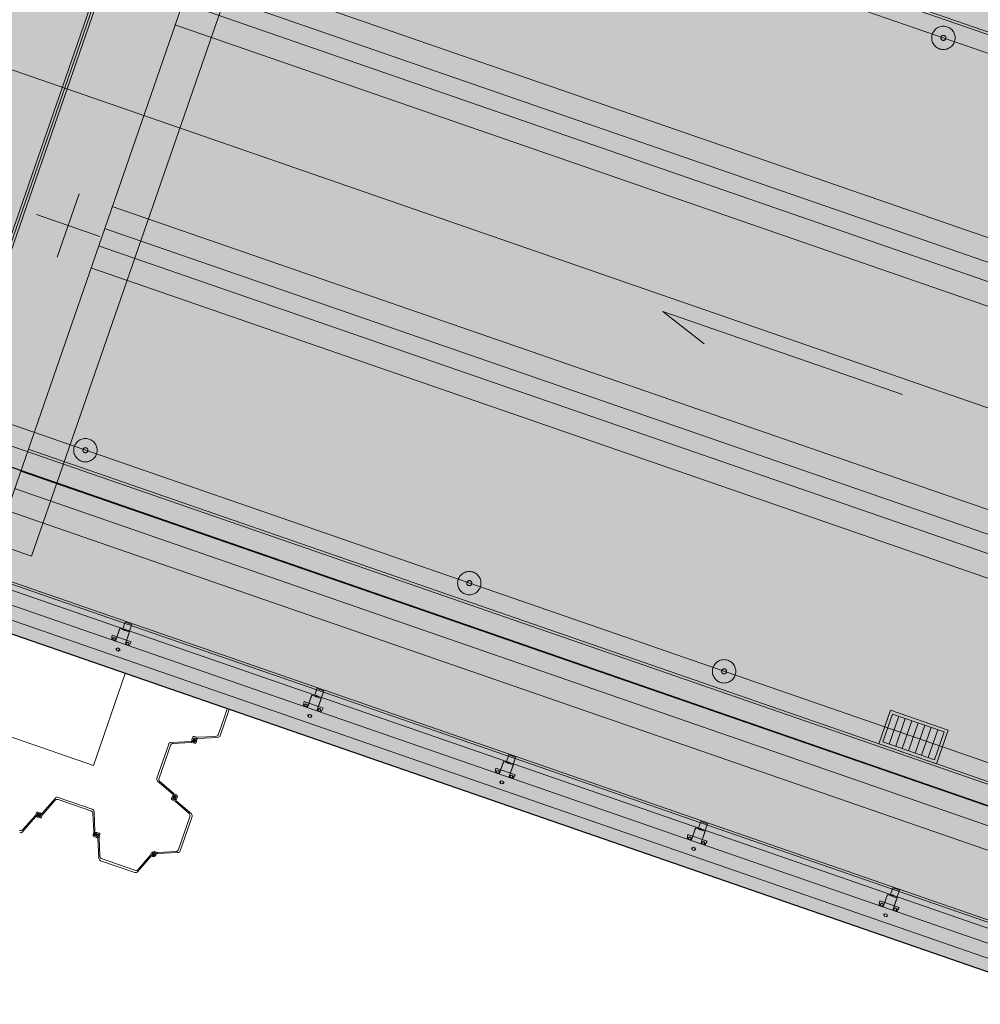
# Model space of a CAD drawing. Header units: metres. Extents: x 7508979 to 7510298, y 5841961 to 5842536.
# Tile 33 of 64: x 7509694 to 7509704, y 5842465 to 5842475. Entities that reach past the tile are written whole.
import ezdxf

# ---------------------------------------------------------------- set-up
doc = ezdxf.new("R2010")
doc.units = ezdxf.units.M
doc.linetypes.add('ACAD_ISO10W100', pattern=[18, 12, -3, 0, -3])
doc.linetypes.add('DASHED', pattern=[0.75, 0.5, -0.25])
for name, color, linetype, lineweight in [('013_AKP-Osie-2', 142, 'ACAD_ISO10W100', 18), ('015_AKP-Stal-cienka', 60, 'Continuous', 18), ('07_AKP-Wyposazenie', 133, 'Continuous', 18), ('08_JK_beton_przerywana', 40, 'DASHED', 9), ('09_JK_stal_przerywana', 90, 'DASHED', 9), ('16_JK_wyposażenie cienka', 200, 'Continuous', 13), ('AKP-Beton-widok', 44, 'Continuous', 30), ('AKP-Opisy', 7, 'Continuous', 13)]:
    doc.layers.add(name, color=color, linetype=linetype, lineweight=lineweight)
doc.layers.add('03_AKP-Kreskowania', color=7, linetype='Continuous', lineweight=9, true_color=0xa6a6a6)

msp = doc.modelspace()

# ---------------------------------------------------------------- hatches: boundary and pattern name
at = {"layer": '03_AKP-Kreskowania', "ltscale": 100, "transparency": 33554687}
h = msp.add_hatch(dxfattribs=at)
h.set_pattern_fill('GRASS', color=256, scale=0.045, angle=160.90316)
h.set_pattern_definition([(250.90316, (7511633.8898, 5841844.2328), (0.49932114, -1.028167), [0.2143125, -1.4021336]), (205.90316, (7511633.8898, 5841844.2328), (0.49932114, -1.028167), [0.2143125, -0.9286875]), (295.90316, (7511633.8898, 5841844.2328), (1.028167, 0.49932114), [0.2143125, -0.9286875])])
edge = h.paths.add_edge_path()
edge.add_spline(control_points=[(7509560.4281, 5842502.0417), (7509560.9762, 5842501.8269), (7509562.2237, 5842501.368), (7509563.4849, 5842500.9741), (7509564.2028, 5842500.7802)], knot_values=[19454.944206, 19454.944206, 19454.944206, 19454.944206, 21223.462374, 23456.740739, 23456.740739, 23456.740739, 23456.740739], degree=3, periodic=0)
edge.add_line((7509564.2028, 5842500.7802), (7509567.9422, 5842511.5796))
edge.add_line((7509567.9422, 5842511.5796), (7509567.9446, 5842511.601))
edge.add_line((7509567.9446, 5842511.601), (7509564.2647, 5842513.1229))
edge.add_line((7509564.2647, 5842513.1229), (7509560.4281, 5842502.0417))
edge = h.paths.add_edge_path()
edge.add_spline(control_points=[(7509557.9601, 5842503.0982), (7509558.5003, 5842502.8474), (7509559.0446, 5842502.6075), (7509559.5926, 5842502.3793)], knot_values=[24358.247031, 24358.247031, 24358.247031, 24358.247031, 26137.75858, 26137.75858, 26137.75858, 26137.75858], degree=3, periodic=0)
edge.add_line((7509559.5926, 5842502.3793), (7509563.4315, 5842513.4675))
edge.add_line((7509563.4315, 5842513.4675), (7509561.7858, 5842514.1481))
edge.add_line((7509561.7858, 5842514.1481), (7509557.9601, 5842503.0982))
edge = h.paths.add_edge_path()
edge.add_line((7509571.9005, 5842523.027), (7509571.9118, 5842523.0452))
edge.add_line((7509571.9118, 5842523.0452), (7509575.6504, 5842533.8449))
edge.add_spline(control_points=[(7509575.6504, 5842533.8449), (7509574.9664, 5842534.1365), (7509573.7316, 5842534.6067), (7509572.4674, 5842535.0174), (7509571.9038, 5842535.1875)], knot_values=[19454.944206, 19454.944206, 19454.944206, 19454.944206, 21688.222571, 23456.740739, 23456.740739, 23456.740739, 23456.740739], degree=3, periodic=0)
edge.add_line((7509571.9038, 5842535.1875), (7509568.0673, 5842524.1062))
edge.add_line((7509568.0673, 5842524.1062), (7509571.9005, 5842523.027))
edge = h.paths.add_edge_path()
edge.add_line((7509565.4852, 5842524.8333), (7509567.1995, 5842524.3506))
edge.add_line((7509567.1995, 5842524.3506), (7509571.0384, 5842535.4387))
edge.add_spline(control_points=[(7509571.0384, 5842535.4387), (7509570.4667, 5842535.5982), (7509569.8905, 5842535.7463), (7509569.3109, 5842535.8831)], knot_values=[24358.247031, 24358.247031, 24358.247031, 24358.247031, 26137.75858, 26137.75858, 26137.75858, 26137.75858], degree=3, periodic=0)
edge.add_line((7509569.3109, 5842535.8831), (7509565.4852, 5842524.8333))
edge = h.paths.add_edge_path()
edge.add_line((7509887.6326, 5842386.6744), (7509887.5854, 5842386.6908))
edge.add_line((7509887.5854, 5842386.6908), (7509891.9401, 5842399.2688))
edge.add_line((7509891.9401, 5842399.2688), (7509891.8637, 5842399.2926))
edge.add_line((7509891.8637, 5842399.2926), (7509887.4791, 5842386.6283))
edge.add_spline(control_points=[(7509887.4791, 5842386.6283), (7509887.9536, 5842386.3755), (7509890.7836, 5842384.9527), (7509893.6314, 5842383.8847), (7509896.0866, 5842383.23), (7509896.1132, 5842383.223)], knot_values=[21013.433794, 21013.433794, 21013.433794, 21013.433794, 22562.78043, 30165.17056, 30248.311095, 30248.311095, 30248.311095, 30248.311095], degree=3, periodic=0)
edge.add_line((7509896.1132, 5842383.223), (7509900.7195, 5842396.5278))
edge.add_line((7509900.7195, 5842396.5278), (7509891.9879, 5842399.2539))
edge.add_line((7509891.9879, 5842399.2539), (7509887.6326, 5842386.6744))
edge = h.paths.add_edge_path()
edge.add_line((7509903.4828, 5842409.6798), (7509906.9863, 5842419.7991))
edge.add_spline(control_points=[(7509906.9863, 5842419.7991), (7509906.3199, 5842420.0756), (7509903.6823, 5842421.1154), (7509900.9332, 5842421.9377), (7509898.8371, 5842422.185)], knot_values=[9690.860076, 9690.860076, 9690.860076, 9690.860076, 11850.095835, 18161.631326, 18161.631326, 18161.631326, 18161.631326], degree=3, periodic=0)
edge.add_line((7509898.8371, 5842422.185), (7509895.5102, 5842412.5758))
edge.add_line((7509895.5102, 5842412.5758), (7509895.509, 5842412.5713))
edge.add_line((7509895.509, 5842412.5713), (7509903.4828, 5842409.6798))
at = {"layer": '03_AKP-Kreskowania', "ltscale": 100, "transparency": 33554508}
h = msp.add_hatch(color=256, dxfattribs=at)
h.dxf.hatch_style = 1
h.paths.add_polyline_path([(7509655.8811, 5842483.8497), (7509693.6325, 5842470.7794), (7509695.9226, 5842477.3942), (7509658.1712, 5842490.4644)])
at = {"layer": '03_AKP-Kreskowania', "ltscale": 100, "transparency": 33554636}
h = msp.add_hatch(color=256, dxfattribs=at)
h.dxf.hatch_style = 1
h.paths.add_polyline_path([(7509696.0171, 5842477.3614), (7509733.6741, 5842464.3239), (7509733.7395, 5842464.5129), (7509696.0826, 5842477.5504)])
at = {"layer": '03_AKP-Kreskowania', "ltscale": 100, "transparency": 33554687}
h = msp.add_hatch(color=256, dxfattribs=at)
h.dxf.hatch_style = 1
h.paths.add_polyline_path([(7509693.6297, 5842470.7714), (7509693.677, 5842470.7551), (7509695.9699, 5842477.3778), (7509695.9226, 5842477.3942)])
at = {"layer": '03_AKP-Kreskowania', "ltscale": 100, "transparency": 33554508}
h = msp.add_hatch(color=256, dxfattribs=at)
h.dxf.hatch_style = 1
h.paths.add_polyline_path([(7509693.6797, 5842470.763), (7509731.4312, 5842457.6928), (7509733.7213, 5842464.3075), (7509695.9699, 5842477.3778)])
at = {"layer": '03_AKP-Kreskowania', "ltscale": 100, "transparency": 33554636}
h = msp.add_hatch(color=256, dxfattribs=at)
h.dxf.hatch_style = 1
h.paths.add_polyline_path([(7509693.6615, 5842470.5577), (7509731.3185, 5842457.5201), (7509731.3839, 5842457.7091), (7509693.727, 5842470.7467)])
at = {"layer": '03_AKP-Kreskowania', "ltscale": 100, "transparency": 33554572}
h = msp.add_hatch(color=256, dxfattribs=at)
h.dxf.hatch_style = 1
h.paths.add_polyline_path([(7509693.2867, 5842469.0472), (7509730.6791, 5842456.1012), (7509731.1862, 5842457.5659), (7509693.7938, 5842470.5119)])

# ---------------------------------------------------------------- linework, layer by layer
at = {"layer": '013_AKP-Osie-2', "ltscale": 100}
for p, q in [((7509902.6542, 5842402.1159), (7509563.6355, 5842519.4907)), ((7509901.5744, 5842398.9971), (7509562.5557, 5842516.3719)), ((7509903.734, 5842405.2346), (7509582.4849, 5842516.4573))]:
    msp.add_line(p, q, dxfattribs=at)
at = {"layer": '013_AKP-Osie-2', "ltscale": 70}
msp.add_line((7509698.6918, 5842485.3159), (7509691.1523, 5842463.5394), dxfattribs=at)
at = {"layer": '013_AKP-Osie-2', "ltscale": 15}
for p, q in [((7509694.7279, 5842472.415), (7509694.9444, 5842473.0403)), ((7509695.1488, 5842472.6194), (7509694.5235, 5842472.8359))]:
    msp.add_line(p, q, dxfattribs=at)
at = {"layer": '015_AKP-Stal-cienka'}
for p, q in [((7509696.4221, 5842467.9617), (7509696.3328, 5842467.7039)), ((7509696.4027, 5842467.9684), (7509696.3717, 5842467.879)), ((7509696.3159, 5842467.7175), (7509696.3717, 5842467.879)), ((7509696.1054, 5842467.6893), (7509696.0775, 5842467.696)), ((7509696.1124, 5842467.6887), (7509696.289, 5842467.6974)), ((7509695.826, 5842467.6216), (7509695.7094, 5842467.2848)), ((7509695.843, 5842467.6079), (7509695.7871, 5842467.4465)), ((7509696.0465, 5842467.6481), (7509695.8484, 5842467.6384)), ((7509696.0464, 5842467.6367), (7509695.8698, 5842467.628)), ((7509696.0535, 5842467.6475), (7509696.0804, 5842467.6411)), ((7509696.0535, 5842467.6361), (7509696.0813, 5842467.6295)), ((7509696.0553, 5842467.665), (7509696.0634, 5842467.6882)), ((7509696.0708, 5842467.6469), (7509696.0627, 5842467.6497)), ((7509696.0659, 5842467.6618), (7509696.0725, 5842467.6811)), ((7509696.0693, 5842467.6575), (7509696.0677, 5842467.658)), ((7509696.0695, 5842467.6663), (7509696.0678, 5842467.6613)), ((7509696.0709, 5842467.6588), (7509696.0871, 5842467.6677)), ((7509696.088, 5842467.6667), (7509696.0717, 5842467.6577)), ((7509696.0747, 5842467.6644), (7509696.0841, 5842467.6611)), ((7509696.0841, 5842467.6611), (7509696.0747, 5842467.6644)), ((7509696.0747, 5842467.6644), (7509696.0841, 5842467.6611)), ((7509696.0841, 5842467.6611), (7509696.0747, 5842467.6644)), ((7509696.081, 5842467.6674), (7509696.0778, 5842467.658)), ((7509696.0778, 5842467.658), (7509696.081, 5842467.6674)), ((7509696.081, 5842467.6674), (7509696.0778, 5842467.658)), ((7509696.0778, 5842467.658), (7509696.081, 5842467.6674)), ((7509696.1053, 5842467.678), (7509696.0784, 5842467.6843)), ((7509696.0929, 5842467.6636), (7509696.0863, 5842467.6443)), ((7509696.0881, 5842467.6785), (7509696.0961, 5842467.6757)), ((7509696.0893, 5842467.6591), (7509696.091, 5842467.6641)), ((7509696.0895, 5842467.6679), (7509696.0911, 5842467.6674)), ((7509696.1035, 5842467.6605), (7509696.0954, 5842467.6372)), ((7509696.1123, 5842467.6773), (7509696.3104, 5842467.6871)), ((7509695.7312, 5842467.285), (7509695.7871, 5842467.4465)), ((7509695.8663, 5842467.1275), (7509695.7166, 5842467.2577)), ((7509695.8733, 5842467.1365), (7509695.7398, 5842467.2526)), ((7509695.8722, 5842467.1237), (7509695.8972, 5842467.1121)), ((7509695.8861, 5842467.1135), (7509695.878, 5842467.1163)), ((7509695.8792, 5842467.1327), (7509695.9052, 5842467.1207)), ((7509694.5799, 5842466.9398), (7509694.7101, 5842467.0895)), ((7509694.5889, 5842466.9328), (7509694.705, 5842467.0663)), ((7509694.7371, 5842467.0967), (7509695.074, 5842466.9801)), ((7509694.7374, 5842467.0749), (7509694.8988, 5842467.019)), ((7509695.0603, 5842466.9631), (7509694.8988, 5842467.019)), ((7509695.8628, 5842467.1089), (7509695.8547, 5842467.0856)), ((7509695.887, 5842467.0588), (7509695.861, 5842467.0708)), ((7509695.873, 5842467.1048), (7509695.8663, 5842467.0855)), ((7509695.894, 5842467.0678), (7509695.869, 5842467.0793)), ((7509695.8731, 5842467.099), (7509695.8749, 5842467.104)), ((7509695.8784, 5842467.1061), (7509695.8768, 5842467.1066)), ((7509695.8878, 5842467.0941), (7509695.8784, 5842467.0974)), ((7509695.8784, 5842467.0974), (7509695.8878, 5842467.0941)), ((7509695.8878, 5842467.0941), (7509695.8784, 5842467.0974)), ((7509695.8784, 5842467.0974), (7509695.8878, 5842467.0941)), ((7509695.8788, 5842467.1041), (7509695.8861, 5842467.087)), ((7509695.8801, 5842467.078), (7509695.8882, 5842467.0752)), ((7509695.8874, 5842467.0873), (7509695.8802, 5842467.1044)), ((7509695.8847, 5842467.1005), (7509695.8815, 5842467.091)), ((7509695.8815, 5842467.091), (7509695.8847, 5842467.1005)), ((7509695.8847, 5842467.1005), (7509695.8815, 5842467.091)), ((7509695.8815, 5842467.091), (7509695.8847, 5842467.1005)), ((7509695.8878, 5842467.0854), (7509695.8894, 5842467.0848)), ((7509695.8931, 5842467.0924), (7509695.8914, 5842467.0875)), ((7509695.893, 5842467.0549), (7509696.0264, 5842466.9389)), ((7509695.8932, 5842467.0867), (7509695.8999, 5842467.106)), ((7509695.8999, 5842467.0639), (7509696.0496, 5842466.9338)), ((7509695.9034, 5842467.0826), (7509695.9115, 5842467.1059)), ((7509694.5112, 5842466.9191), (7509694.5232, 5842466.9451)), ((7509694.5202, 5842466.9121), (7509694.5317, 5842466.9371)), ((7509694.5304, 5842466.926), (7509694.5276, 5842466.9179)), ((7509694.5378, 5842466.9183), (7509694.5372, 5842466.9167)), ((7509694.5572, 5842466.9331), (7509694.5379, 5842466.9398)), ((7509694.5612, 5842466.9433), (7509694.538, 5842466.9514)), ((7509694.5565, 5842466.9273), (7509694.5394, 5842466.92)), ((7509694.5397, 5842466.9187), (7509694.5568, 5842466.9259)), ((7509694.5434, 5842466.9246), (7509694.5528, 5842466.9214)), ((7509694.5528, 5842466.9214), (7509694.5434, 5842466.9246)), ((7509694.5434, 5842466.9246), (7509694.5528, 5842466.9214)), ((7509694.5528, 5842466.9214), (7509694.5434, 5842466.9246)), ((7509694.5498, 5842466.9277), (7509694.5465, 5842466.9183)), ((7509694.5465, 5842466.9183), (7509694.5498, 5842466.9277)), ((7509694.5498, 5842466.9277), (7509694.5465, 5842466.9183)), ((7509694.5465, 5842466.9183), (7509694.5498, 5842466.9277)), ((7509694.5514, 5842466.933), (7509694.5564, 5842466.9312)), ((7509694.5585, 5842466.9277), (7509694.559, 5842466.9293)), ((7509694.5761, 5842466.9339), (7509694.5645, 5842466.9089)), ((7509694.5659, 5842466.92), (7509694.5687, 5842466.9281)), ((7509694.5851, 5842466.9269), (7509694.5731, 5842466.9009)), ((7509695.0891, 5842466.7597), (7509695.0804, 5842466.9363)), ((7509695.1005, 5842466.7596), (7509695.0908, 5842466.9577)), ((7509694.5163, 5842466.9062), (7509694.3862, 5842466.7565)), ((7509694.5073, 5842466.9131), (7509694.3913, 5842466.7797)), ((7509694.535, 5842466.9027), (7509694.5583, 5842466.8946)), ((7509694.5391, 5842466.9129), (7509694.5583, 5842466.9062)), ((7509694.5448, 5842466.913), (7509694.5399, 5842466.9147)), ((7509696.0568, 5842466.9067), (7509695.9402, 5842466.5699)), ((7509696.035, 5842466.9064), (7509695.9791, 5842466.745)), ((7509695.0885, 5842466.7526), (7509695.0818, 5842466.7248)), ((7509695.0999, 5842466.7526), (7509695.0935, 5842466.7257)), ((7509695.0993, 5842466.7353), (7509695.1021, 5842466.7434)), ((7509695.1099, 5842466.7368), (7509695.1104, 5842466.7384)), ((7509695.1191, 5842466.7181), (7509695.1101, 5842466.7344)), ((7509695.1104, 5842466.7283), (7509695.1198, 5842466.7251)), ((7509695.1198, 5842466.7251), (7509695.1104, 5842466.7283)), ((7509695.1104, 5842466.7283), (7509695.1198, 5842466.7251)), ((7509695.1198, 5842466.7251), (7509695.1104, 5842466.7283)), ((7509695.1111, 5842466.7352), (7509695.1201, 5842466.719)), ((7509695.1135, 5842466.722), (7509695.1167, 5842466.7314)), ((7509695.1167, 5842466.7314), (7509695.1135, 5842466.722)), ((7509695.1135, 5842466.722), (7509695.1167, 5842466.7314)), ((7509695.1167, 5842466.7314), (7509695.1135, 5842466.722)), ((7509695.1187, 5842466.7366), (7509695.1137, 5842466.7383)), ((7509695.1142, 5842466.7402), (7509695.1335, 5842466.7336)), ((7509695.1174, 5842466.7508), (7509695.1406, 5842466.7427)), ((7509695.1303, 5842466.7008), (7509695.1367, 5842466.7277)), ((7509695.1417, 5842466.7007), (7509695.1484, 5842466.7286)), ((7509695.9233, 5842466.5836), (7509695.9791, 5842466.745)), ((7509695.1128, 5842466.7026), (7509695.0896, 5842466.7107)), ((7509695.116, 5842466.7132), (7509695.0967, 5842466.7198)), ((7509695.1115, 5842466.7168), (7509695.1165, 5842466.7151)), ((7509695.1203, 5842466.7166), (7509695.1198, 5842466.715)), ((7509695.1309, 5842466.7181), (7509695.1281, 5842466.71)), ((7509695.1297, 5842466.6938), (7509695.1395, 5842466.4957)), ((7509695.1411, 5842466.6937), (7509695.1498, 5842466.5171)), ((7509695.6451, 5842466.5265), (7509695.6571, 5842466.5525)), ((7509695.6541, 5842466.5195), (7509695.6657, 5842466.5445)), ((7509695.6627, 5842466.531), (7509695.6708, 5842466.5543)), ((7509695.6911, 5842466.5405), (7509695.6719, 5842466.5472)), ((7509695.6952, 5842466.5507), (7509695.672, 5842466.5588)), ((7509695.6733, 5842466.5279), (7509695.6799, 5842466.5472)), ((7509695.6737, 5842466.5261), (7509695.6908, 5842466.5334)), ((7509695.6774, 5842466.532), (7509695.6868, 5842466.5288)), ((7509695.6868, 5842466.5288), (7509695.6774, 5842466.532)), ((7509695.6774, 5842466.532), (7509695.6868, 5842466.5288)), ((7509695.6868, 5842466.5288), (7509695.6774, 5842466.532)), ((7509695.6954, 5842466.5327), (7509695.6791, 5842466.5237)), ((7509695.6837, 5842466.5351), (7509695.6804, 5842466.5257)), ((7509695.6804, 5842466.5257), (7509695.6837, 5842466.5351)), ((7509695.6837, 5842466.5351), (7509695.6804, 5842466.5257)), ((7509695.6804, 5842466.5257), (7509695.6837, 5842466.5351)), ((7509695.6821, 5842466.5304), (7509695.6915, 5842466.5271)), ((7509695.6915, 5842466.5271), (7509695.6821, 5842466.5304)), ((7509695.6821, 5842466.5304), (7509695.6915, 5842466.5271)), ((7509695.7128, 5842466.5554), (7509695.6849, 5842466.562)), ((7509695.7127, 5842466.544), (7509695.6858, 5842466.5504)), ((7509695.6925, 5842466.5351), (7509695.693, 5842466.5367)), ((7509695.6967, 5842466.5252), (7509695.6984, 5842466.5302)), ((7509695.6998, 5842466.5274), (7509695.7026, 5842466.5355)), ((7509695.7197, 5842466.5433), (7509695.9178, 5842466.5531)), ((7509695.7198, 5842466.5547), (7509695.8964, 5842466.5634)), ((7509695.1562, 5842466.4733), (7509695.4931, 5842466.3567)), ((7509695.1699, 5842466.4902), (7509695.3314, 5842466.4344)), ((7509695.4928, 5842466.3785), (7509695.3314, 5842466.4344)), ((7509695.6503, 5842466.5136), (7509695.5201, 5842466.3639)), ((7509695.6413, 5842466.5206), (7509695.5252, 5842466.3871)), ((7509695.6782, 5842466.513), (7509695.6701, 5842466.5157)), ((7509695.6788, 5842466.5204), (7509695.6738, 5842466.5221)), ((7509695.6767, 5842466.5235), (7509695.6751, 5842466.5241))]:
    msp.add_line(p, q, dxfattribs=at)
for centre, radius, start, end in [((7509696.0747, 5842467.6843), 0.012, 76.61416, 160.90316), ((7509696.2875, 5842467.7274), 0.03, 272.82052, 340.90316), ((7509696.3092, 5842467.712), 0.025, 272.82052, 340.90316), ((7509695.8496, 5842467.6134), 0.025, 92.82052, 160.90316), ((7509695.8713, 5842467.5981), 0.03, 92.82052, 160.90316), ((7509696.0477, 5842467.6118), 0.025, 76.61416, 92.82052), ((7509696.0478, 5842467.6232), 0.025, 76.61416, 92.82052), ((7509696.0667, 5842467.661), 0.012, 160.90316, 250.90316), ((7509696.0687, 5842467.6609), 0.003, 160.90316, 250.90316), ((7509696.0698, 5842467.6606), 0.00213, 160.90316, 298.90315), ((7509696.0703, 5842467.6603), 0.003, 250.90316, 298.90315), ((7509696.0884, 5842467.6598), 0.02, 111.44148, 160.90316), ((7509696.074, 5842467.6564), 0.01, 250.90316, 291.44148), ((7509696.0773, 5842467.6795), 0.005, 76.61416, 160.90316), ((7509696.0704, 5842467.6657), 0.02, 291.44148, 340.90316), ((7509696.0815, 5842467.646), 0.005, 256.61416, 340.90316), ((7509696.0848, 5842467.6691), 0.01, 70.90316, 111.44148), ((7509696.0841, 5842467.6411), 0.012, 256.61416, 340.90316), ((7509696.0886, 5842467.6651), 0.003, 70.90316, 118.90315), ((7509696.089, 5842467.6648), 0.00213, 340.90316, 118.90315), ((7509696.0901, 5842467.6646), 0.003, 340.90316, 70.90316), ((7509696.0922, 5842467.6644), 0.012, 340.90316, 70.90316), ((7509696.1111, 5842467.7023), 0.025, 256.61416, 272.82052), ((7509696.1111, 5842467.7137), 0.025, 256.61416, 272.82052), ((7509695.733, 5842467.2766), 0.025, 160.90316, 228.9858), ((7509695.7595, 5842467.2752), 0.03, 160.90316, 228.9858), ((7509695.8741, 5842467.1049), 0.012, 70.90316, 160.90316), ((7509695.8827, 5842467.1464), 0.025, 228.9858, 245.19215), ((7509695.8897, 5842467.1554), 0.025, 228.9858, 245.19215), ((7509695.8828, 5842467.104), 0.01, 30.36484, 70.90316), ((7509695.8951, 5842467.1076), 0.005, 340.90316, 65.19215), ((7509695.9001, 5842467.1098), 0.012, 340.90316, 65.19215), ((7509694.7276, 5842467.0466), 0.03, 70.90316, 138.98581), ((7509694.729, 5842467.0731), 0.025, 70.90316, 138.98581), ((7509695.8661, 5842467.0817), 0.012, 160.90316, 245.19215), ((7509695.8711, 5842467.0839), 0.005, 160.90316, 245.19215), ((7509695.892, 5842467.0925), 0.02, 160.90316, 210.36484), ((7509695.8758, 5842467.1038), 0.003, 70.90316, 160.90316), ((7509695.8834, 5842467.0874), 0.01, 210.36484, 250.90316), ((7509695.8769, 5842467.1033), 0.00213, 22.90317, 160.90316), ((7509695.8774, 5842467.1033), 0.003, 22.90317, 70.90316), ((7509695.8888, 5842467.0882), 0.003, 202.90317, 250.90316), ((7509695.8765, 5842467.0361), 0.025, 48.9858, 65.19215), ((7509695.8893, 5842467.0882), 0.00213, 202.90317, 340.90316), ((7509695.8921, 5842467.0865), 0.012, 250.90316, 340.90316), ((7509695.8904, 5842467.0877), 0.003, 250.90316, 340.90316), ((7509695.8742, 5842467.099), 0.02, 340.90316, 30.36484), ((7509695.8835, 5842467.0451), 0.025, 48.9858, 65.19215), ((7509694.4885, 5842466.9296), 0.025, 318.98581, 335.19216), ((7509694.5341, 5842466.94), 0.012, 70.90316, 155.19216), ((7509694.5389, 5842466.914), 0.012, 160.90316, 250.90316), ((7509694.5398, 5842466.9227), 0.01, 120.36486, 160.90316), ((7509694.5363, 5842466.935), 0.005, 70.90316, 155.19216), ((7509694.5449, 5842466.9141), 0.02, 70.90316, 120.36486), ((7509694.5406, 5842466.9173), 0.003, 112.90316, 160.90316), ((7509694.5405, 5842466.9168), 0.00213, 112.90316, 250.90316), ((7509694.5557, 5842466.9292), 0.00213, 292.90316, 70.90316), ((7509694.5557, 5842466.9287), 0.003, 292.90316, 340.90316), ((7509694.5562, 5842466.9303), 0.003, 340.90316, 70.90316), ((7509694.5573, 5842466.932), 0.012, 340.90316, 70.90316), ((7509694.5564, 5842466.9233), 0.01, 300.36486, 340.90316), ((7509694.5988, 5842466.9234), 0.025, 138.98581, 155.19216), ((7509694.6078, 5842466.9164), 0.025, 138.98581, 155.19216), ((7509695.0505, 5842466.9348), 0.03, 2.82051, 70.90316), ((7509695.0658, 5842466.9565), 0.025, 2.82051, 70.90316), ((7509696.0067, 5842466.9163), 0.03, 340.90316, 48.9858), ((7509696.0332, 5842466.9149), 0.025, 340.90316, 48.9858), ((7509694.4975, 5842466.9226), 0.025, 318.98581, 335.19216), ((7509694.5401, 5842466.9157), 0.003, 160.90316, 250.90316), ((7509694.5514, 5842466.9319), 0.02, 250.90316, 300.36486), ((7509694.56, 5842466.911), 0.005, 250.90316, 335.19216), ((7509694.5622, 5842466.906), 0.012, 250.90316, 335.19216), ((7509694.3686, 5842466.7994), 0.03, 250.90316, 318.98581), ((7509694.3673, 5842466.7729), 0.025, 250.90316, 318.98581), ((7509695.0935, 5842466.722), 0.012, 166.61416, 250.90316), ((7509695.0642, 5842466.7584), 0.025, 346.61416, 2.82051), ((7509695.0983, 5842466.7246), 0.005, 166.61416, 250.90316), ((7509695.1088, 5842466.7321), 0.01, 160.90316, 201.44146), ((7509695.1181, 5842466.7357), 0.02, 201.44146, 250.90316), ((7509695.0755, 5842466.7583), 0.025, 346.61416, 2.82051), ((7509695.1134, 5842466.7394), 0.012, 70.90316, 160.90316), ((7509695.1127, 5842466.7358), 0.003, 160.90316, 208.90316), ((7509695.1133, 5842466.7374), 0.003, 70.90316, 160.90316), ((7509695.113, 5842466.7363), 0.00213, 70.90316, 208.90316), ((7509695.1121, 5842466.7177), 0.02, 21.44146, 70.90316), ((7509695.1214, 5842466.7213), 0.01, 340.90316, 21.44146), ((7509695.1319, 5842466.7288), 0.005, 346.61416, 70.90316), ((7509695.1367, 5842466.7314), 0.012, 346.61416, 70.90316), ((7509695.1168, 5842466.7139), 0.012, 250.90316, 340.90316), ((7509695.117, 5842466.716), 0.003, 250.90316, 340.90316), ((7509695.1172, 5842466.7171), 0.00213, 250.90316, 28.90316), ((7509695.1175, 5842466.7175), 0.003, 340.90316, 28.90316), ((7509695.1547, 5842466.695), 0.025, 166.61416, 182.82051), ((7509695.1661, 5842466.695), 0.025, 166.61416, 182.82051), ((7509695.668, 5842466.5474), 0.012, 70.90316, 155.19216), ((7509695.6741, 5842466.5271), 0.012, 160.90316, 250.90316), ((7509695.6702, 5842466.5424), 0.005, 70.90316, 155.19216), ((7509695.6821, 5842466.5503), 0.012, 76.61416, 160.90316), ((7509695.6847, 5842466.5455), 0.005, 76.61416, 160.90316), ((7509695.6896, 5842466.5361), 0.003, 292.90316, 340.90316), ((7509695.6902, 5842466.5377), 0.003, 340.90316, 70.90316), ((7509695.6913, 5842466.5394), 0.012, 340.90316, 70.90316), ((7509695.6964, 5842466.5309), 0.00213, 340.90316, 118.90315), ((7509695.7185, 5842466.5683), 0.025, 256.61416, 272.82052), ((7509695.7185, 5842466.5797), 0.025, 256.61416, 272.82052), ((7509695.8949, 5842466.5934), 0.03, 272.82052, 340.90316), ((7509695.9166, 5842466.5781), 0.025, 272.82052, 340.90316), ((7509695.1644, 5842466.4969), 0.025, 182.82051, 250.90316), ((7509695.1797, 5842466.5186), 0.03, 182.82051, 250.90316), ((7509695.6224, 5842466.537), 0.025, 318.98581, 335.19216), ((7509695.6314, 5842466.53), 0.025, 318.98581, 335.19216), ((7509695.6745, 5842466.5242), 0.00213, 112.90316, 250.90316), ((7509695.6761, 5842466.5269), 0.003, 160.90316, 250.90316), ((7509695.6777, 5842466.5264), 0.003, 250.90316, 298.90315), ((7509695.6814, 5842466.5224), 0.01, 250.90316, 291.44148), ((7509695.6853, 5842466.5393), 0.02, 250.90316, 300.36486), ((7509695.6778, 5842466.5317), 0.02, 291.44148, 340.90316), ((7509695.6904, 5842466.5307), 0.01, 300.36486, 340.90316), ((7509695.5026, 5842466.4068), 0.03, 250.90316, 318.98581), ((7509695.5012, 5842466.3803), 0.025, 250.90316, 318.98581)]:
    msp.add_arc(centre, radius, start, end, dxfattribs=at)
at = {"layer": '07_AKP-Wyposazenie', "ltscale": 100}
for p, q in [((7509903.7993, 5842405.4232), (7509564.7806, 5842522.7981)), ((7509901.5091, 5842398.8085), (7509562.4904, 5842516.1833)), ((7509695.9226, 5842477.3942), (7509693.6325, 5842470.7794)), ((7509695.9699, 5842477.3778), (7509693.6797, 5842470.763))]:
    msp.add_line(p, q, dxfattribs=at)
at = {"layer": '08_JK_beton_przerywana', "ltscale": 400}
for p, q in [((7509732.9553, 5842464.5464), (7509696.7158, 5842477.0933)), ((7509732.337, 5842462.7605), (7509696.0975, 5842475.3073)), ((7509732.2617, 5842462.5431), (7509696.0222, 5842475.0899)), ((7509732.2028, 5842462.373), (7509695.9633, 5842474.9198)), ((7509732.1276, 5842462.1557), (7509695.8881, 5842474.7025)), ((7509731.5091, 5842460.3694), (7509695.2696, 5842472.9162)), ((7509731.4339, 5842460.152), (7509695.1944, 5842472.6989)), ((7509731.375, 5842459.982), (7509695.1355, 5842472.5288)), ((7509731.2997, 5842459.7646), (7509695.0603, 5842472.3114)), ((7509730.6814, 5842457.9786), (7509694.4419, 5842470.5254)), ((7509730.6061, 5842457.7613), (7509694.3667, 5842470.3081)), ((7509730.5473, 5842457.5912), (7509694.3078, 5842470.138)), ((7509730.472, 5842457.3738), (7509694.2325, 5842469.9207))]:
    msp.add_line(p, q, dxfattribs=at)
at = {"layer": '08_JK_beton_przerywana', "ltscale": 250, "transparency": 33554559}
msp.add_line((7509695.085, 5842467.4097), (7509695.3987, 5842468.316), dxfattribs=at)
at = {"layer": '08_JK_beton_przerywana', "ltscale": 300}
msp.add_lwpolyline([(7509692.2084, 5842470.2576), (7509695.1261, 5842478.6848), (7509697.394, 5842477.8996), (7509694.4763, 5842469.4724)], close=True, dxfattribs=at)
at = {"layer": '08_JK_beton_przerywana', "ltscale": 230}
for points in [[(7509693.3331, 5842469.9147), (7509696.1615, 5842478.0841), (7509695.4056, 5842478.3459), (7509692.5772, 5842470.1765)], [(7509693.3804, 5842469.8984), (7509696.2088, 5842478.0678), (7509696.9648, 5842477.806), (7509694.1364, 5842469.6366)]]:
    msp.add_lwpolyline(points, close=True, dxfattribs=at)
at = {"layer": '08_JK_beton_przerywana', "ltscale": 250, "transparency": 33554559}
msp.add_lwpolyline([(7509695.085, 5842467.4097), (7509690.4546, 5842469.0128), (7509690.7684, 5842469.9191)], dxfattribs=at)
at = {"layer": '09_JK_stal_przerywana', "ltscale": 200}
for p, q in [((7509572.3573, 5842511.1968), (7509889.2698, 5842401.4755)), ((7509572.3141, 5842511.072), (7509889.2267, 5842401.3508))]:
    msp.add_line(p, q, dxfattribs=at)
at = {"layer": '09_JK_stal_przerywana', "ltscale": 100}
for centre, radius in [((7509703.4547, 5842474.5752), 0.115), ((7509703.4547, 5842474.5752), 0.025), ((7509695.0064, 5842470.5149), 0.115), ((7509695.0064, 5842470.5149), 0.025), ((7509698.7863, 5842469.2062), 0.115), ((7509698.7863, 5842469.2062), 0.025), ((7509701.2951, 5842468.3376), 0.115), ((7509701.2951, 5842468.3376), 0.025)]:
    msp.add_circle(centre, radius, dxfattribs=at)
at = {"layer": '16_JK_wyposażenie cienka'}
for p, q in [((7509562.0514, 5842514.9151), (7509901.0701, 5842397.5403)), ((7509562.07, 5842514.969), (7509901.0887, 5842397.5942)), ((7509562.0769, 5842514.9889), (7509901.0956, 5842397.614)), ((7509572.3586, 5842511.2005), (7509889.2711, 5842401.4793)), ((7509572.3128, 5842511.0682), (7509889.2253, 5842401.347)), ((7509695.2692, 5842468.6941), (7509695.2618, 5842468.6491)), ((7509695.3165, 5842468.6778), (7509695.2692, 5842468.6941)), ((7509695.3423, 5842468.7524), (7509695.3018, 5842468.6353)), ((7509695.3018, 5842468.6353), (7509695.3423, 5842468.7524)), ((7509695.4, 5842468.7388), (7509695.383, 5842468.7447)), ((7509695.3837, 5842468.7497), (7509695.4026, 5842468.7432)), ((7509695.3899, 5842468.737), (7509695.3964, 5842468.7559)), ((7509695.3963, 5842468.6025), (7509695.4368, 5842468.7197)), ((7509695.4339, 5842468.7112), (7509695.3963, 5842468.6025)), ((7509695.4582, 5842468.6287), (7509695.411, 5842468.6451)), ((7509695.4362, 5842468.5887), (7509695.4582, 5842468.6287)), ((7509697.2323, 5842468.0981), (7509697.1917, 5842467.9809)), ((7509697.1917, 5842467.9809), (7509697.2323, 5842468.0981)), ((7509697.29, 5842468.0845), (7509697.273, 5842468.0904)), ((7509697.2737, 5842468.0954), (7509697.2926, 5842468.0889)), ((7509697.2798, 5842468.0827), (7509697.2864, 5842468.1016)), ((7509697.1592, 5842468.0398), (7509697.1517, 5842467.9948)), ((7509697.2064, 5842468.0234), (7509697.1592, 5842468.0398)), ((7509697.2862, 5842467.9482), (7509697.3268, 5842468.0654)), ((7509697.3238, 5842468.0569), (7509697.2862, 5842467.9482)), ((7509697.3482, 5842467.9744), (7509697.3009, 5842467.9907)), ((7509697.3261, 5842467.9344), (7509697.3482, 5842467.9744)), ((7509699.1222, 5842467.4438), (7509699.0816, 5842467.3266)), ((7509699.0816, 5842467.3266), (7509699.1222, 5842467.4438)), ((7509699.1799, 5842467.4301), (7509699.1629, 5842467.436)), ((7509699.1636, 5842467.4411), (7509699.1825, 5842467.4345)), ((7509699.1698, 5842467.4284), (7509699.1763, 5842467.4473)), ((7509699.1761, 5842467.2939), (7509699.2167, 5842467.4111)), ((7509699.2137, 5842467.4025), (7509699.1761, 5842467.2939)), ((7509699.0491, 5842467.3855), (7509699.0417, 5842467.3404)), ((7509699.0963, 5842467.3691), (7509699.0491, 5842467.3855)), ((7509699.2381, 5842467.32), (7509699.1908, 5842467.3364)), ((7509699.2161, 5842467.28), (7509699.2381, 5842467.32)), ((7509700.939, 5842466.7311), (7509700.9316, 5842466.6861)), ((7509700.9863, 5842466.7148), (7509700.939, 5842466.7311)), ((7509701.0121, 5842466.7894), (7509700.9716, 5842466.6723)), ((7509700.9716, 5842466.6723), (7509701.0121, 5842466.7894)), ((7509701.0698, 5842466.7758), (7509701.0528, 5842466.7817)), ((7509701.0535, 5842466.7867), (7509701.0724, 5842466.7802)), ((7509701.0597, 5842466.774), (7509701.0662, 5842466.7929)), ((7509701.0661, 5842466.6395), (7509701.1066, 5842466.7567)), ((7509701.1037, 5842466.7482), (7509701.0661, 5842466.6395)), ((7509701.128, 5842466.6657), (7509701.0808, 5842466.6821)), ((7509701.106, 5842466.6257), (7509701.128, 5842466.6657)), ((7509702.829, 5842466.0768), (7509702.8215, 5842466.0318)), ((7509702.8762, 5842466.0605), (7509702.829, 5842466.0768)), ((7509702.9021, 5842466.1351), (7509702.8615, 5842466.0179)), ((7509702.8615, 5842466.0179), (7509702.9021, 5842466.1351)), ((7509702.9598, 5842466.1215), (7509702.9428, 5842466.1274)), ((7509702.9435, 5842466.1324), (7509702.9624, 5842466.1259)), ((7509702.9496, 5842466.1197), (7509702.9562, 5842466.1386)), ((7509702.956, 5842465.9852), (7509702.9966, 5842466.1024)), ((7509702.9936, 5842466.0939), (7509702.956, 5842465.9852)), ((7509703.018, 5842466.0114), (7509702.9707, 5842466.0277)), ((7509702.9959, 5842465.9714), (7509703.018, 5842466.0114))]:
    msp.add_line(p, q, dxfattribs=at)
at = {"layer": '16_JK_wyposażenie cienka', "ltscale": 10}
for p, q in [((7509695.411, 5842468.6451), (7509695.3165, 5842468.6778)), ((7509697.3009, 5842467.9907), (7509697.2064, 5842468.0234)), ((7509699.1908, 5842467.3364), (7509699.0963, 5842467.3691)), ((7509701.0808, 5842466.6821), (7509700.9863, 5842466.7148)), ((7509702.9707, 5842466.0277), (7509702.8762, 5842466.0605))]:
    msp.add_line(p, q, dxfattribs=at)
at = {"layer": '16_JK_wyposażenie cienka', "ltscale": 100}
for p, q in [((7509702.9209, 5842467.6213), (7509703.0158, 5842467.8953)), ((7509703.0796, 5842467.8733), (7509702.9847, 5842467.5992)), ((7509703.0485, 5842467.5771), (7509703.1434, 5842467.8512)), ((7509703.2072, 5842467.8291), (7509703.1123, 5842467.555)), ((7509703.1761, 5842467.533), (7509703.271, 5842467.807)), ((7509703.3347, 5842467.7849), (7509703.2399, 5842467.5109)), ((7509703.3037, 5842467.4888), (7509703.3985, 5842467.7628))]:
    msp.add_line(p, q, dxfattribs=at)
at = {"layer": '16_JK_wyposażenie cienka'}
for points in [[(7509695.4369, 5842468.726), (7509695.4624, 5842468.7997), (7509695.3963, 5842468.8226), (7509695.3707, 5842468.7489)], [(7509697.3268, 5842468.0717), (7509697.3523, 5842468.1454), (7509697.2862, 5842468.1683), (7509697.2607, 5842468.0946)], [(7509699.2168, 5842467.4174), (7509699.2423, 5842467.491), (7509699.1761, 5842467.5139), (7509699.1506, 5842467.4403)], [(7509701.1067, 5842466.763), (7509701.1322, 5842466.8367), (7509701.0661, 5842466.8596), (7509701.0406, 5842466.7859)], [(7509702.9966, 5842466.1087), (7509703.0221, 5842466.1824), (7509702.956, 5842466.2053), (7509702.9305, 5842466.1316)]]:
    msp.add_lwpolyline(points, close=True, dxfattribs=at)
for points in [[(7509695.3963, 5842468.6025), (7509695.4388, 5842468.7254), (7509695.3443, 5842468.7581), (7509695.3018, 5842468.6353)], [(7509697.2862, 5842467.9482), (7509697.3287, 5842468.0711), (7509697.2342, 5842468.1038), (7509697.1917, 5842467.9809)], [(7509699.1761, 5842467.2939), (7509699.2187, 5842467.4167), (7509699.1242, 5842467.4494), (7509699.0816, 5842467.3266)], [(7509701.0661, 5842466.6395), (7509701.1086, 5842466.7624), (7509701.0141, 5842466.7951), (7509700.9716, 5842466.6723)], [(7509702.956, 5842465.9852), (7509702.9985, 5842466.1081), (7509702.904, 5842466.1408), (7509702.8615, 5842466.0179)]]:
    msp.add_lwpolyline(points, dxfattribs=at)
at = {"layer": '16_JK_wyposażenie cienka', "ltscale": 100}
for points in [[(7509703.5005, 5842467.7593), (7509702.9335, 5842467.9556), (7509702.819, 5842467.6248), (7509703.386, 5842467.4285)], [(7509703.4623, 5842467.7408), (7509702.952, 5842467.9174), (7509702.8572, 5842467.6434), (7509703.3674, 5842467.4667)]]:
    msp.add_lwpolyline(points, close=True, dxfattribs=at)
at = {"layer": '16_JK_wyposażenie cienka'}
for centre, radius in [((7509695.2878, 5842468.656), 0.015), ((7509695.2878, 5842468.656), 0.013), ((7509695.3261, 5842468.5527), 0.015), ((7509695.4201, 5842468.6102), 0.015), ((7509695.4201, 5842468.6102), 0.013), ((7509697.1777, 5842468.0016), 0.015), ((7509697.1777, 5842468.0016), 0.013), ((7509697.216, 5842467.8984), 0.015), ((7509697.31, 5842467.9558), 0.015), ((7509697.31, 5842467.9558), 0.013), ((7509699.0676, 5842467.3473), 0.015), ((7509699.0676, 5842467.3473), 0.013), ((7509699.1999, 5842467.3015), 0.015), ((7509699.1999, 5842467.3015), 0.013), ((7509699.106, 5842467.2441), 0.015), ((7509700.9576, 5842466.693), 0.015), ((7509700.9576, 5842466.693), 0.013), ((7509701.0899, 5842466.6472), 0.015), ((7509701.0899, 5842466.6472), 0.013), ((7509700.9959, 5842466.5898), 0.015), ((7509702.8475, 5842466.0386), 0.015), ((7509702.8475, 5842466.0386), 0.013), ((7509702.8858, 5842465.9354), 0.015), ((7509702.9798, 5842465.9928), 0.015), ((7509702.9798, 5842465.9928), 0.013)]:
    msp.add_circle(centre, radius, dxfattribs=at)
for centre, start, end in [((7509695.3155, 5842468.5564), 77.28252, 244.5238), ((7509695.3367, 5842468.5491), 257.28252, 64.5238), ((7509697.2054, 5842467.9021), 77.28252, 244.5238), ((7509697.2267, 5842467.8947), 257.28252, 64.5238), ((7509699.0953, 5842467.2478), 77.28252, 244.5238), ((7509699.1166, 5842467.2404), 257.28252, 64.5238), ((7509700.9853, 5842466.5934), 77.28252, 244.5238), ((7509701.0065, 5842466.5861), 257.28252, 64.5238), ((7509702.8752, 5842465.9391), 77.28252, 244.5238), ((7509702.8965, 5842465.9317), 257.28252, 64.5238)]:
    msp.add_arc(centre, 0.00875, start, end, dxfattribs=at)
at = {"layer": 'AKP-Beton-widok', "ltscale": 100}
for p, q in [((7509890.142, 5842402.5324), (7509572.7131, 5842512.4324)), ((7509889.6349, 5842401.0677), (7509572.206, 5842510.9677))]:
    msp.add_line(p, q, dxfattribs=at)
at = {"layer": 'AKP-Opisy'}
msp.add_lwpolyline([(7509703.052, 5842471.0632), (7509700.6913, 5842471.8806), (7509701.098, 5842471.5613)], dxfattribs=at)

doc.saveas('drawing.dxf')
